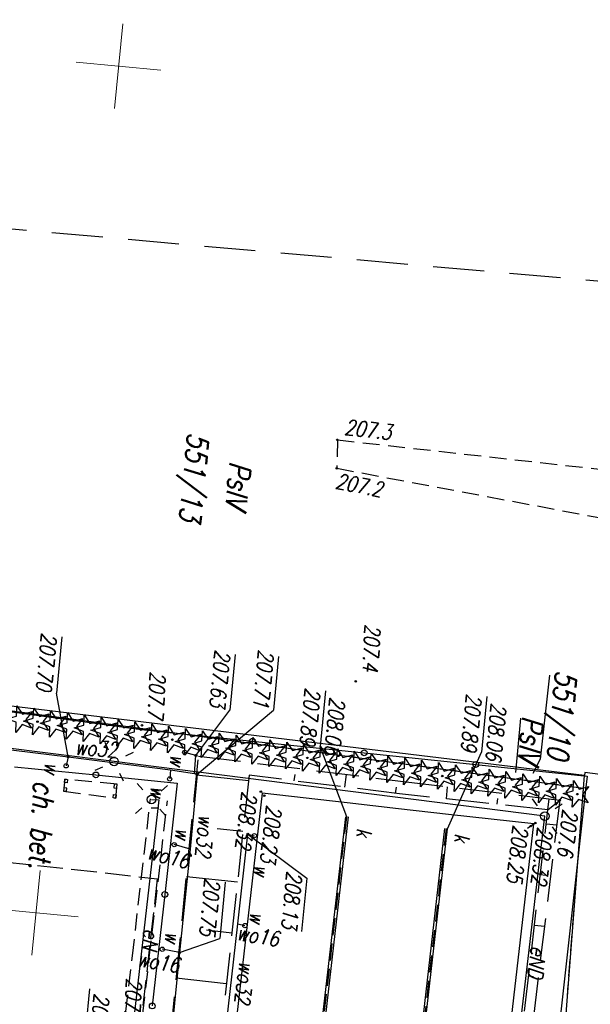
# Model space of a CAD drawing. Extents: x -110 to 11927435, y -6590197 to 5675008.
# Tile 15 of 71: x 11598387 to 11598421, y -1437169 to -1437111. Entities that reach past the tile are written whole.
import ezdxf
from ezdxf.enums import TextEntityAlignment as Align

# ---------------------------------------------------------------- set-up
doc = ezdxf.new("R2010")
doc.units = 0
for name, pattern in [('1', [0]), ('BGT', [0]), ('BPB', [1.5, 1, -0.5]), ('BUI', [0]), ('BUW', [1.5, 1, -0.5]), ('KOC', [2, 1.5, -0.5]), ('KOJ', [0]), ('KON', [1.5, 1, -0.5]), ('KOU', [1.5, 1, -0.5]), ('UBE', [1.5, 1, -0.5]), ('UPE', [0]), ('UPK', [0]), ('UPW', [0]), ('WSD', [3.5, 2.5, -1]), ('WSQ', [3.5, 2.5, -1])]:
    doc.linetypes.add(name, pattern=pattern)
doc.layers.get('0').update_dxf_attribs({"color": 250, "linetype": 'CONTINUOUS', "lineweight": 100})
doc.layers.add('_0', color=7, linetype='CONTINUOUS')
doc.layers.add('PARSI', color=7, linetype='CONTINUOUS', lineweight=20, true_color=0x0a0909)
doc.styles.add('K1_ACAD', font='romans.shx', dxfattribs={"width": 0.8, "oblique": 12})
doc.linetypes.add('BGS', pattern='A,3.75,[45,msgB.shx,S=0.625,R=0,X=0,Y=0],3.75', length=7.5)

# ---------------------------------------------------------------- blocks, each defined once
blk = doc.blocks.new('other_WSU')
at = {"linetype": 'Continuous'}
blk.add_circle((0, 0), 0.045, dxfattribs=at)
blk = doc.blocks.new('other_WSP')
at = {"linetype": 'Continuous'}
blk.add_circle((0, 0), 0.045, dxfattribs=at)
blk = doc.blocks.new('other_LAT')
at = {"linetype": 'Continuous'}
for p, q in [((0, 0.75), (0, 1.25)), ((-1.25, 0), (-0.75, 0)), ((0.75, 0), (1.25, 0)), ((0, -0.75), (0, -1.25))]:
    blk.add_line(p, q, dxfattribs=at)
blk = doc.blocks.new('other_SLS')
at = {"linetype": 'Continuous'}
blk.add_circle((0, 0), 0.25, dxfattribs=at)
blk = doc.blocks.new('ARM')
at = {"linetype": 'Continuous'}
blk.add_circle((0, 0), 0.125, dxfattribs=at)
blk = doc.blocks.new('other_UGW')
at = {"linetype": 'Continuous'}
blk.add_circle((0, 0), 0.0625, dxfattribs=at)
blk = doc.blocks.new('other_DIG')
at = {"linetype": 'Continuous'}
for p, q in [((-0.3012, 0.09375), (-0.4937, 0.6621)), ((-0.4937, 0.6621), (-0.0039, 0.31545)), ((-0.0039, 0.31545), (0.4771, 0.67415)), ((0.4771, 0.67415), (0.2988, 0.1012)), ((-0.78225, -0.26495), (-0.3012, 0.09375)), ((0.2988, 0.1012), (0.7886, -0.24545)), ((-0.18225, -0.2575), (-0.78225, -0.26495)), ((0.01025, -0.82585), (-0.18225, -0.2575)), ((0.1886, -0.2529), (0.01025, -0.82585)), ((0.7886, -0.24545), (0.1886, -0.2529))]:
    blk.add_line(p, q, dxfattribs=at)
blk.add_circle((0, 0), 0.045, dxfattribs=at)
blk = doc.blocks.new('other_DIN')
at = {"linetype": 'Continuous'}
for p, q in [((-0.3012, 0.09375), (-0.4937, 0.6621)), ((-0.4937, 0.6621), (-0.0039, 0.31545)), ((-0.0039, 0.31545), (0.4771, 0.67415)), ((0.4771, 0.67415), (0.2988, 0.1012)), ((-0.78225, -0.26495), (-0.3012, 0.09375)), ((0.2988, 0.1012), (0.7886, -0.24545)), ((-0.18225, -0.2575), (-0.78225, -0.26495)), ((0.01025, -0.82585), (-0.18225, -0.2575)), ((0.1886, -0.2529), (0.01025, -0.82585)), ((0.7886, -0.24545), (0.1886, -0.2529))]:
    blk.add_line(p, q, dxfattribs=at)
blk = doc.blocks.new('mzsk01')
at = {"layer": 'PARSI'}
for p, q in [((0, -5), (0, 5)), ((5, 0), (-5, 0))]:
    blk.add_line(p, q, dxfattribs=at)
blk = doc.blocks.new('mdcp Łuszczanowiece')
at = {"layer": '_0', "linetype": 'KON'}
for p, q in [((6591120.61, 5674814.928), (6591121.271, 5674861.955)), ((6591122.276, 5674815.058), (6591126.401, 5674861.623)), ((6591120.61, 5674814.928), (6591122.276, 5674815.058))]:
    blk.add_line(p, q, dxfattribs=at)
at = {"layer": '_0'}
for p, q in [((6591139.693, 5674861.059), (6591138.65, 5674831.3)), ((6591139.59, 5674831.32), (6591136.27, 5674740.94)), ((6591139.59, 5674831.32), (6591137.53, 5674775.33)), ((6591138.84, 5674831.3), (6591137.53, 5674775.33)), ((6591138.65, 5674831.3), (6591138.84, 5674831.3)), ((6591139.59, 5674831.32), (6591138.84, 5674831.3)), ((6591159.66, 5674831.72), (6591139.59, 5674831.32)), ((6591133.157, 5674828.687), (6591138.136, 5674828.622)), ((6591138.136, 5674828.622), (6591139.006, 5674828.261))]:
    blk.add_line(p, q, dxfattribs=at)
at = {"layer": '_0', "linetype": 'KOU'}
for p, q in [((6591139.59, 5674831.32), (6591136.651, 5674751.311)), ((6591159.66, 5674831.72), (6591139.59, 5674831.32)), ((6591142.732, 5674823.511), (6591173.733, 5674822.987)), ((6591173.598, 5674817.135), (6591142.608, 5674817.63))]:
    blk.add_line(p, q, dxfattribs=at)
at = {"layer": '_0', "linetype": 'BGT'}
for p, q in [((6591138.808, 5674824.876), (6591138.855, 5674831.467)), ((6591138.855, 5674831.467), (6591139.657, 5674831.44)), ((6591138.762, 5674818.285), (6591138.808, 5674824.876)), ((6591138.715, 5674811.694), (6591138.762, 5674818.285)), ((6591138.669, 5674805.103), (6591138.715, 5674811.694)), ((6591141.591, 5674802.723), (6591141.6, 5674807.528)), ((6591141.6, 5674807.528), (6591148.193, 5674807.434)), ((6591148.193, 5674807.434), (6591154.785, 5674807.339)), ((6591138.378, 5674797.476), (6591138.669, 5674805.103)), ((6591141.582, 5674797.918), (6591141.591, 5674802.723))]:
    blk.add_line(p, q, dxfattribs=at)
at = {"layer": '_0', "linetype": 'BGS'}
for p, q in [((6591139.656, 5674831.444), (6591166.557, 5674831.076)), ((6591137.214, 5674766.965), (6591138.669, 5674805.103))]:
    blk.add_line(p, q, dxfattribs=at)
at = {"layer": '_0', "linetype": 'WSD'}
for p, q in [((6591140.212, 5674820.573), (6591140.418, 5674829.991)), ((6591140.418, 5674829.991), (6591173.903, 5674829.21)), ((6591139.903, 5674808.608), (6591140.212, 5674820.573)), ((6591160.124, 5674808.573), (6591139.903, 5674808.608))]:
    blk.add_line(p, q, dxfattribs=at)
at = {"layer": '_0', "linetype": '1'}
for p, q in [((6591141.045, 5674829.356), (6591140.418, 5674829.991)), ((6591141.045, 5674829.356), (6591140.418, 5674829.991)), ((6591141.872, 5674829.341), (6591141.883, 5674829.957)), ((6591144.871, 5674829.286), (6591144.877, 5674829.586)), ((6591147.871, 5674829.231), (6591147.882, 5674829.817)), ((6591141.045, 5674829.356), (6591140.405, 5674829.362)), ((6591150.871, 5674829.176), (6591150.876, 5674829.461)), ((6591141.017, 5674826.356), (6591140.678, 5674826.359)), ((6591140.988, 5674823.356), (6591140.273, 5674823.363)), ((6591140.956, 5674820.356), (6591140.582, 5674820.366)), ((6591140.88, 5674817.357), (6591140.13, 5674817.376)), ((6591140.803, 5674814.357), (6591140.428, 5674814.367)), ((6591141.063, 5674811.682), (6591141.028, 5674808.606)), ((6591144.063, 5674811.648), (6591144.046, 5674810.124)), ((6591147.063, 5674811.613), (6591147.029, 5674808.596)), ((6591150.063, 5674811.578), (6591150.046, 5674810.084)), ((6591153.063, 5674811.543), (6591153.029, 5674808.586))]:
    blk.add_line(p, q, dxfattribs=at)
at = {"layer": '_0', "linetype": 'UPE'}
for p, q in [((6591141.442, 5674829.213), (6591140.709, 5674803.707)), ((6591159.744, 5674828.868), (6591141.442, 5674829.213)), ((6591142.71, 5674806.113), (6591142.682, 5674806.552)), ((6591142.682, 5674806.552), (6591170.569, 5674806.068)), ((6591140.709, 5674803.707), (6591140.372, 5674791.441))]:
    blk.add_line(p, q, dxfattribs=at)
at = {"layer": '_0', "linetype": 'WSQ'}
for p, q in [((6591141.045, 5674829.356), (6591140.962, 5674820.594)), ((6591173.952, 5674828.751), (6591141.045, 5674829.356)), ((6591140.962, 5674820.594), (6591140.735, 5674811.686)), ((6591140.735, 5674811.686), (6591162.276, 5674811.436))]:
    blk.add_line(p, q, dxfattribs=at)
at = {"layer": '_0', "linetype": 'KOJ'}
for p, q in [((6591141.947, 5674828.613), (6591141.898, 5674823.571)), ((6591174.031, 5674828.074), (6591141.947, 5674828.613)), ((6591141.898, 5674823.571), (6591141.852, 5674820.612)), ((6591141.852, 5674820.612), (6591141.794, 5674817.576)), ((6591141.794, 5674817.576), (6591141.705, 5674812.552)), ((6591141.705, 5674812.552), (6591173.788, 5674812.008))]:
    blk.add_line(p, q, dxfattribs=at)
at = {"layer": '_0', "linetype": 'Continuous'}
for p, q in [((6591134.776, 5674825.136), (6591138.066, 5674825.136)), ((6591142.733, 5674823.591), (6591138.066, 5674825.136)), ((6591142.608, 5674817.63), (6591138.641, 5674815.671)), ((6591135.351, 5674815.671), (6591138.641, 5674815.671)), ((6591144.19, 5674811.95), (6591146.423, 5674815.648)), ((6591146.423, 5674815.648), (6591149.583, 5674815.648)), ((6591133.622, 5674812.731), (6591136.782, 5674812.731)), ((6591140.96, 5674808.63), (6591136.782, 5674812.731)), ((6591147.128, 5674810.897), (6591150.45, 5674810.897)), ((6591151.5, 5674808.62), (6591150.45, 5674810.897)), ((6591133.744, 5674810.179), (6591137.034, 5674810.179)), ((6591139.88, 5674808.46), (6591137.034, 5674810.179)), ((6591154.139, 5674803.576), (6591157.428, 5674803.576)), ((6591140.69, 5674801), (6591137.036, 5674799.941)), ((6591133.714, 5674799.941), (6591137.036, 5674799.941))]:
    blk.add_line(p, q, dxfattribs=at)
at = {"layer": '_0', "linetype": 'UPK'}
for p, q in [((6591207.157, 5674822.354), (6591142.73, 5674823.431)), ((6591207.16, 5674822.514), (6591142.733, 5674823.591)), ((6591142.607, 5674817.55), (6591207.043, 5674816.483)), ((6591142.609, 5674817.71), (6591207.045, 5674816.643))]:
    blk.add_line(p, q, dxfattribs=at)
at = {"layer": '_0', "linetype": 'UPW'}
for p, q in [((6591144.19, 5674811.95), (6591144.24, 5674812.34)), ((6591149.5, 5674811.87), (6591149.55, 5674812.3)), ((6591149.5, 5674811.87), (6591144.19, 5674811.95)), ((6591155.68, 5674811.78), (6591149.5, 5674811.87)), ((6591139.88, 5674808.46), (6591139.77, 5674807.79)), ((6591140.95, 5674808.48), (6591139.88, 5674808.46)), ((6591140.86, 5674807.05), (6591140.95, 5674808.48)), ((6591140.95, 5674808.48), (6591140.96, 5674808.63)), ((6591140.96, 5674808.63), (6591145.39, 5674808.66)), ((6591145.39, 5674808.66), (6591145.22, 5674807.7)), ((6591145.39, 5674808.66), (6591151.5, 5674808.62)), ((6591151.5, 5674808.62), (6591151.41, 5674807.6)), ((6591151.5, 5674808.62), (6591157.65, 5674808.62)), ((6591140.69, 5674801), (6591140.86, 5674807.05)), ((6591140.86, 5674807.05), (6591141.4, 5674807.06)), ((6591140.57, 5674795.55), (6591140.69, 5674801)), ((6591140.69, 5674801), (6591141.23, 5674800.93))]:
    blk.add_line(p, q, dxfattribs=at)
at = {"layer": '_0', "linetype": 'UBE'}
for p, q in [((6591151.986, 5674806.891), (6591142.691, 5674807.052)), ((6591142.183, 5674806.52), (6591142.211, 5674806.081)), ((6591143.181, 5674806.585), (6591143.209, 5674806.145)), ((6591161.282, 5674806.729), (6591151.986, 5674806.891)), ((6591151.969, 5674805.891), (6591142.673, 5674806.053)), ((6591161.264, 5674805.729), (6591151.969, 5674805.891))]:
    blk.add_line(p, q, dxfattribs=at)
at = {"layer": '_0', "linetype": 'KOC'}
for p, q in [((6591147.192, 5674797.822), (6591147.311, 5674806.906)), ((6591147.311, 5674806.906), (6591165.841, 5674806.61))]:
    blk.add_line(p, q, dxfattribs=at)
at = {"layer": '_0', "linetype": 'BUW'}
for p, q in [((6591142.838, 5674804.026), (6591142.017, 5674804.022)), ((6591142.017, 5674804.022), (6591142.017, 5674800.919)), ((6591142.717, 5674800.928), (6591142.838, 5674804.026)), ((6591142.017, 5674800.919), (6591142.717, 5674800.928))]:
    blk.add_line(p, q, dxfattribs=at)
at = {"layer": '_0', "linetype": 'BUI'}
for p, q in [((6591142.242, 5674804.023), (6591142.017, 5674804.022)), ((6591142.017, 5674804.022), (6591142.018, 5674803.85)), ((6591142.018, 5674803.85), (6591142.243, 5674803.851)), ((6591142.243, 5674803.851), (6591142.242, 5674804.023)), ((6591142.638, 5674804.025), (6591142.838, 5674804.026)), ((6591142.639, 5674803.868), (6591142.638, 5674804.025)), ((6591142.839, 5674803.869), (6591142.639, 5674803.868)), ((6591142.838, 5674804.026), (6591142.839, 5674803.869)), ((6591142.015, 5674801.079), (6591142.212, 5674801.081)), ((6591142.017, 5674800.919), (6591142.015, 5674801.079)), ((6591142.214, 5674800.922), (6591142.017, 5674800.919)), ((6591142.212, 5674801.081), (6591142.214, 5674800.922)), ((6591142.715, 5674801.096), (6591142.522, 5674801.094)), ((6591142.522, 5674801.094), (6591142.524, 5674800.926)), ((6591142.524, 5674800.926), (6591142.717, 5674800.928)), ((6591142.717, 5674800.928), (6591142.715, 5674801.096))]:
    blk.add_line(p, q, dxfattribs=at)
at = {"layer": '_0', "linetype": 'BPB', "ltscale": 3}
blk.add_lwpolyline([(6591165.185, 5674987.457), (6591158.691, 5674859.807), (6591109.553, 5674863.045), (6591110.755, 5674725.53), (6591237.72, 5674719.424), (6591252.958, 5674983.187)], close=True, dxfattribs=at)
at = {"layer": '_0', "flags": 128}
blk.add_lwpolyline([(6591135.841, 5674827.237), (6591139.049, 5674827.251)], dxfattribs=at)
at = {"layer": '_0', "linetype": 'BGT'}
for centre in [(6591138.808, 5674824.876), (6591138.762, 5674818.285), (6591138.715, 5674811.694), (6591148.193, 5674807.434), (6591154.785, 5674807.339), (6591141.591, 5674802.723)]:
    blk.add_circle(centre, 0.17, dxfattribs=at)
at = {"layer": '_0'}
for name, p, rotation in [('other_DIG', (6591139.966, 5674830.983), 2.396156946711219), ('other_DIN', (6591139.966, 5674830.983), 2.396156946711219), ('other_DIN', (6591139.93, 5674829.983), 2.396156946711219), ('other_LAT', (6591141.442, 5674829.213), 310.5410156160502), ('other_DIN', (6591139.894, 5674828.984), 2.396129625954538), ('other_WSP', (6591140.418, 5674829.991), 2.396156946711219), ('other_SLS', (6591141.442, 5674829.213), 2.396129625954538), ('other_DIN', (6591139.858, 5674827.985), 2.396129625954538), ('other_WSU', (6591141.893, 5674828.694), 2.396129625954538), ('other_WSU', (6591142.101, 5674828.443), 2.396129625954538), ('other_DIN', (6591139.821, 5674826.985), 2.396102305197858), ('other_DIN', (6591139.785, 5674825.986), 2.396102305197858), ('other_DIN', (6591139.749, 5674824.986), 2.396074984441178), ('other_DIN', (6591139.712, 5674823.987), 2.396074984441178), ('other_DIG', (6591139.676, 5674822.987), 2.396047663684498), ('other_DIN', (6591139.676, 5674822.987), 2.396047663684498), ('other_DIN', (6591139.64, 5674821.988), 2.396047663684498), ('other_DIN', (6591139.604, 5674820.988), 2.396020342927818), ('other_DIN', (6591139.567, 5674819.989), 2.395993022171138), ('other_DIN', (6591139.531, 5674818.99), 2.395965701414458), ('other_DIN', (6591139.495, 5674817.99), 2.395965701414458), ('other_WSP', (6591134.631, 5674817.387), 2.395965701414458), ('other_DIN', (6591139.459, 5674816.991), 2.395938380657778), ('other_DIN', (6591139.422, 5674815.991), 2.395911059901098), ('other_DIG', (6591139.386, 5674814.992), 2.395883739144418), ('other_DIN', (6591139.386, 5674814.992), 2.395883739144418), ('other_WSP', (6591122.276, 5674815.058), 2.396047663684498), ('other_WSP', (6591120.61, 5674814.928), 2.396047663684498), ('other_DIN', (6591139.35, 5674813.992), 2.395856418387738), ('other_DIN', (6591139.314, 5674812.993), 2.395829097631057), ('other_WSU', (6591141.842, 5674812.689), 2.395829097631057), ('other_DIN', (6591139.277, 5674811.993), 2.395801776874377), ('other_WSU', (6591141.623, 5674812.462), 2.395829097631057), ('other_DIN', (6591139.241, 5674810.994), 2.395774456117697), ('other_DIN', (6591139.205, 5674809.995), 2.395747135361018), ('other_DIN', (6591139.168, 5674808.995), 2.395719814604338), ('other_DIN', (6591139.132, 5674807.996), 2.395692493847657), ('other_DIG', (6591139.096, 5674806.996), 2.395665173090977), ('other_DIN', (6591139.096, 5674806.996), 2.395665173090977), ('other_LAT', (6591142.71, 5674806.113), 317.3385359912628), ('other_DIN', (6591139.06, 5674805.997), 2.395637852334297), ('other_SLS', (6591142.71, 5674806.113), 2.395610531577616), ('other_DIN', (6591139.023, 5674804.997), 2.395610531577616), ('other_LAT', (6591140.709, 5674803.707), 300.6637902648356), ('other_DIN', (6591138.987, 5674803.998), 2.395555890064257), ('other_WSP', (6591138.421, 5674805.129), 2.395610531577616), ('other_DIN', (6591138.951, 5674802.999), 2.395528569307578), ('other_SLS', (6591140.709, 5674803.707), 2.395555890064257), ('other_DIN', (6591138.915, 5674801.999), 2.395501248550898), ('other_DIN', (6591138.878, 5674801), 2.395446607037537), ('other_DIN', (6591138.842, 5674800), 2.395419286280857), ('other_DIG', (6591138.806, 5674799.001), 2.395391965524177), ('other_DIN', (6591138.806, 5674799.001), 2.395391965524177), ('other_DIN', (6591138.769, 5674798.001), 2.395337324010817)]:
    blk.add_blockref(name, p, dxfattribs=dict(at, rotation=rotation))
at = {"layer": '_0', "color": 253}
for name, p, rotation in [('other_DIG', (6591139.966, 5674830.983), 2.396156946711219), ('other_DIN', (6591139.966, 5674830.983), 2.396156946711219), ('other_DIN', (6591139.93, 5674829.983), 2.396156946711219), ('other_LAT', (6591141.442, 5674829.213), 310.5410156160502), ('other_DIN', (6591139.894, 5674828.984), 2.396129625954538), ('other_WSP', (6591140.418, 5674829.991), 2.396156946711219), ('other_SLS', (6591141.442, 5674829.213), 2.396129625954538), ('other_DIN', (6591139.858, 5674827.985), 2.396129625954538), ('other_WSU', (6591141.893, 5674828.694), 2.396129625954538), ('other_WSU', (6591142.101, 5674828.443), 2.396129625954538), ('other_DIN', (6591139.821, 5674826.985), 2.396102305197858), ('other_DIN', (6591139.785, 5674825.986), 2.396102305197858), ('other_DIN', (6591139.749, 5674824.986), 2.396074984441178), ('other_DIN', (6591139.712, 5674823.987), 2.396074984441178), ('other_DIG', (6591139.676, 5674822.987), 2.396047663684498), ('other_DIN', (6591139.676, 5674822.987), 2.396047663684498), ('other_DIN', (6591139.64, 5674821.988), 2.396047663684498), ('other_DIN', (6591139.604, 5674820.988), 2.396020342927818), ('other_DIN', (6591139.567, 5674819.989), 2.395993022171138), ('other_DIN', (6591139.531, 5674818.99), 2.395965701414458), ('other_DIN', (6591139.495, 5674817.99), 2.395965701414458), ('other_WSP', (6591134.631, 5674817.387), 2.395965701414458), ('other_DIN', (6591139.459, 5674816.991), 2.395938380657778), ('other_DIN', (6591139.422, 5674815.991), 2.395911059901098), ('other_DIG', (6591139.386, 5674814.992), 2.395883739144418), ('other_DIN', (6591139.386, 5674814.992), 2.395883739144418), ('other_WSP', (6591122.276, 5674815.058), 2.396047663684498), ('other_WSP', (6591120.61, 5674814.928), 2.396047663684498), ('other_DIN', (6591139.35, 5674813.992), 2.395856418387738), ('other_DIN', (6591139.314, 5674812.993), 2.395829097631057), ('other_WSU', (6591141.842, 5674812.689), 2.395829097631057), ('other_DIN', (6591139.277, 5674811.993), 2.395801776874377), ('other_WSU', (6591141.623, 5674812.462), 2.395829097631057), ('other_DIN', (6591139.241, 5674810.994), 2.395774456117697), ('other_DIN', (6591139.205, 5674809.995), 2.395747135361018), ('other_DIN', (6591139.168, 5674808.995), 2.395719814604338), ('other_DIN', (6591139.132, 5674807.996), 2.395692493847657), ('other_DIG', (6591139.096, 5674806.996), 2.395665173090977), ('other_DIN', (6591139.096, 5674806.996), 2.395665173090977), ('other_LAT', (6591142.71, 5674806.113), 317.3385359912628), ('other_DIN', (6591139.06, 5674805.997), 2.395637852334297), ('other_SLS', (6591142.71, 5674806.113), 2.395610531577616), ('other_DIN', (6591139.023, 5674804.997), 2.395610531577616), ('other_LAT', (6591140.709, 5674803.707), 300.6637902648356), ('other_DIN', (6591138.987, 5674803.998), 2.395555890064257), ('other_WSP', (6591138.421, 5674805.129), 2.395610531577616), ('other_DIN', (6591138.951, 5674802.999), 2.395528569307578), ('other_SLS', (6591140.709, 5674803.707), 2.395555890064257), ('other_DIN', (6591138.915, 5674801.999), 2.395501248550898), ('other_DIN', (6591138.878, 5674801), 2.395446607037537), ('other_DIN', (6591138.842, 5674800), 2.395419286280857), ('other_DIG', (6591138.806, 5674799.001), 2.395391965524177), ('other_DIN', (6591138.806, 5674799.001), 2.395391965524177), ('other_DIN', (6591138.769, 5674798.001), 2.395337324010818)]:
    blk.add_blockref(name, p, dxfattribs=dict(at, rotation=rotation))
at = {"layer": '_0'}
for name, p in [('ARM', (6591144.24, 5674812.34)), ('ARM', (6591149.55, 5674812.3)), ('other_UGW', (6591144.19, 5674811.95)), ('other_UGW', (6591140.96, 5674808.63)), ('other_UGW', (6591139.88, 5674808.46)), ('other_UGW', (6591151.5, 5674808.62)), ('ARM', (6591139.77, 5674807.79)), ('ARM', (6591145.22, 5674807.7)), ('ARM', (6591151.41, 5674807.6)), ('ARM', (6591141.4, 5674807.06)), ('other_UGW', (6591140.69, 5674801)), ('ARM', (6591141.23, 5674800.93))]:
    blk.add_blockref(name, p, dxfattribs=at)
at = {"layer": '_0', "color": 253}
for name, p in [('ARM', (6591144.24, 5674812.34)), ('ARM', (6591149.55, 5674812.3)), ('other_UGW', (6591144.19, 5674811.95)), ('other_UGW', (6591140.96, 5674808.63)), ('other_UGW', (6591139.88, 5674808.46)), ('other_UGW', (6591151.5, 5674808.62)), ('ARM', (6591139.77, 5674807.79)), ('ARM', (6591145.22, 5674807.7)), ('ARM', (6591151.41, 5674807.6)), ('ARM', (6591141.4, 5674807.06)), ('other_UGW', (6591140.69, 5674801)), ('ARM', (6591141.23, 5674800.93))]:
    blk.add_blockref(name, p, dxfattribs=at)
at = {"layer": '_0', "color": 253, "xscale": 0.5, "yscale": 0.5, "zscale": 0.5}
for p in [(6591100, 5674800), (6591150, 5674800)]:
    blk.add_blockref('mzsk01', p, dxfattribs=at)
at = {"layer": '_0', "style": 'K1_ACAD', "oblique": 12, "width": 0.8}
for s, rotation, p in [('207.6', 358.66393, (6591140.887, 5674830.234)), ('208.32', 359.03486, (6591142.087, 5674828.857)), ('eND', 358.91934, (6591149.08, 5674829.156)), ('208.25', 359.03484, (6591142.103, 5674827.412)), ('207.4', 2.39599, (6591131.219, 5674817.607)), ('207.3', 88.95618, (6591120.262, 5674815.279)), ('207.2', 84.48304, (6591123.456, 5674815.043)), ('wo16', 85.95041, (6591150.43, 5674811.844)), ('208.23', 359.00095, (6591142.348, 5674812.887)), ('wo32', 358.70783, (6591151.629, 5674812.191)), ('208.32', 359.00091, (6591141.694, 5674811.361)), ('wo32', 0.70732, (6591143.29, 5674808.976)), ('wo16', 81.25383, (6591146.195, 5674806.126)), ('wo16', 85.95041, (6591152.531, 5674806.173)), ('eN', 359.87865, (6591150.293, 5674806.416)), ('207.7', 2.39564, (6591135.214, 5674805.314)), ('wo32', 91.4613, (6591140.514, 5674801.356))]:
    blk.add_text(s, height=0.9, rotation=rotation, dxfattribs=at).set_placement(p)
for s, height, p in [('551/10', 1.25, (6591132.818, 5674830.273)), ('PsIV', 1.25, (6591135.678, 5674828.583)), ('208.06', 0.9, (6591135.098, 5674826.336)), ('207.89', 0.9, (6591134.696, 5674824.836)), ('208.06', 0.9, (6591135.673, 5674816.871)), ('207.89', 0.9, (6591135.271, 5674815.371)), ('PsIV', 1.25, (6591122.457, 5674810.015)), ('551/13', 1.25, (6591121.008, 5674807.393))]:
    blk.add_text(s, height=height, dxfattribs=at).set_placement(p, align=Align.TOP_LEFT)
for rotation, p in [(2.39607, (6591143.465, 5674824.072)), (2.39597, (6591143.706, 5674818.314))]:
    blk.add_text('k', height=0.9, rotation=rotation, dxfattribs=at).set_placement(p, align=Align.RIGHT)
blk.add_text('208.13', height=0.9, dxfattribs=at).set_placement((6591146.102, 5674814.448))
for s, p in [('w', (6591146.586, 5674812.527)), ('w', (6591149.372, 5674812.549)), ('207.71', (6591136.701, 5674811.531)), ('w', (6591144.891, 5674807.71)), ('w', (6591151, 5674807.713)), ('w', (6591140.616, 5674806.993)), ('w', (6591142.576, 5674806.021)), ('w', (6591141.798, 5674799.686))]:
    blk.add_text(s, height=0.9, dxfattribs=at).set_placement(p, align=Align.RIGHT)
for s, p in [('207.75', (6591150.37, 5674810.597)), ('207.63', (6591136.953, 5674809.879)), ('207.89', (6591157.75, 5674804.776)), ('207.70', (6591136.956, 5674799.641))]:
    blk.add_text(s, height=0.9, dxfattribs=at).set_placement(p, align=Align.TOP_RIGHT)
blk.add_text('207.84', height=0.9, rotation=2.39567, dxfattribs=at).set_placement((6591156.638, 5674806.716), align=Align.TOP_RIGHT)
blk.add_text('ch. bet.', height=1.25, rotation=2.39536, dxfattribs=at).set_placement((6591144.841, 5674799.854), align=Align.MIDDLE)

msp = doc.modelspace()

# ---------------------------------------------------------------- block references
at = {"layer": '_0', "linetype": 'ByBlock', "lineweight": 9, "rotation": 264.4213637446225}
msp.add_blockref('mdcp Łuszczanowiece', (6591203.335, 5674426.677), dxfattribs=at)

doc.saveas('drawing.dxf')
